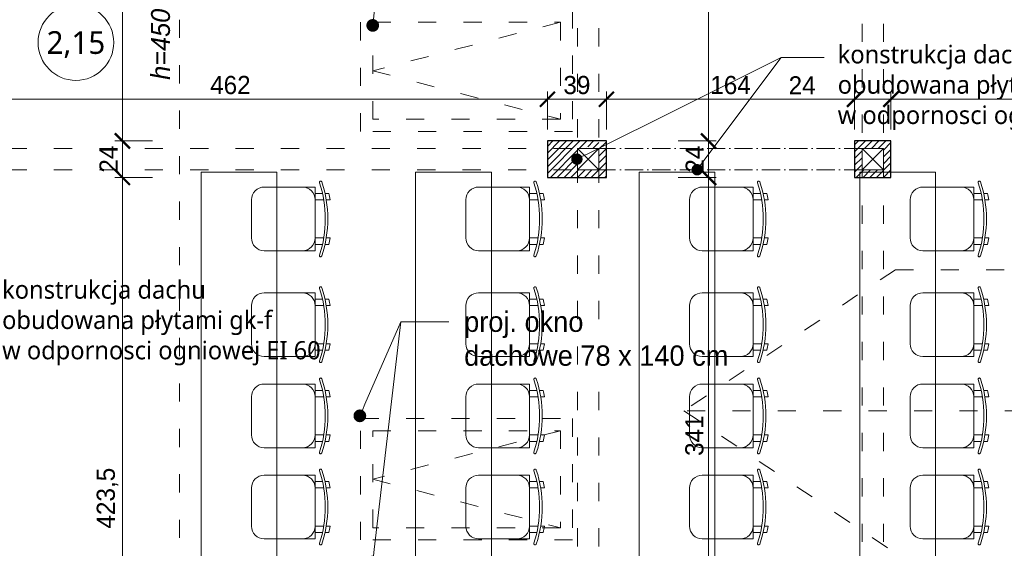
# Model space of a CAD drawing. Header units: millimetres. Extents: x 80301 to 146489, y -78581 to -28273.
# Tile 109 of 135: x 127960 to 128611, y -63374 to -63025. Entities that reach past the tile are written whole.
import ezdxf
from ezdxf import colors
from ezdxf.entities.mleader import LeaderData, LeaderLine
from ezdxf.enums import TextEntityAlignment as Align
from ezdxf.math import Vec2, Vec3

# ---------------------------------------------------------------- set-up
doc = ezdxf.new("R2010")
doc.units = ezdxf.units.MM
doc.linetypes.add('ACAD_ISO03W100', pattern=[30, 12, -18])
doc.linetypes.add('ACAD_ISO10W100', pattern=[18, 12, -3, 0, -3])
doc.layers.get('0').update_dxf_attribs({"lineweight": 0})
for name, color, linetype, lineweight, true_color in [('A-przekrycieram.ART', 7, 'Continuous', 0, 0xffffff), ('siatka konstr..KF', 7, 'ACAD_ISO10W100', 5, 0x999999), ('wypełnienie 2', 7, 'Continuous', 0, 0x363636)]:
    doc.layers.add(name, color=color, linetype=linetype, lineweight=lineweight, true_color=true_color)
for name, color, linetype, lineweight in [('opis..KF', 250, 'Continuous', 15), ('wymiar..KF', 12, 'Continuous', 5), ('ściana pro..KF', 222, 'Continuous', 30), ('ściany ist..KF', 61, 'Continuous', 5)]:
    doc.layers.add(name, color=color, linetype=linetype, lineweight=lineweight)
doc.styles.add('ARCH', font='segoeuil.ttf')
doc.styles.add('kamil', font='GOTHIC.TTF')
doc.dimstyles.new('100..KF', dxfattribs={"dimtxt": 12, "dimasz": 10, "dimexe": 5, "dimexo": 5, "dimgap": 3, "dimtad": 1, "dimdec": 1, "dimrnd": 0.5, "dimtxsty": 'kamil', "dimblk": 'ARCHTICK', "dimcen": 0, "dimclrd": 256, "dimclre": 256, "dimclrt": 256, "dimadec": 0, "dimazin": 0, "dimtfac": 1, "dimtdec": 1, "dimtofl": 0, "dimtmove": 0, "dimatfit": 3, "dimfxl": 10, "dimfxlon": 1, "dimlwd": 0, "dimlwe": 0, "dimarcsym": 0})

# ---------------------------------------------------------------- blocks, each defined once
blk = doc.blocks.new('*U1234')
at = {"layer": 'A-przekrycieram.ART'}
h = blk.add_hatch(color=256, dxfattribs=at)
h.dxf.hatch_style = 1
h.paths.add_polyline_path([(0, 4200), (8500, 4200), (8500, 0), (0, 0)])
h.paths.add_polyline_path([(200, 4100), (8400, 4100), (8400, 100), (200, 100)], flags=16)
blk = doc.blocks.new('krzesło')
for p, q in [((5.74, 41.61), (5.74, 41.61)), ((2.59, 33.47), (0.01, 33.47)), ((9.14, 33.47), (4.31, 33.47)), ((9.14, 37.67), (42.78, 37.67)), ((9.14, -4.37), (9.14, 37.67)), ((1.78, 29.26), (-0.77, 29.26)), ((9.14, 29.26), (3.49, 29.26)), ((51.19, 29.26), (51.19, 4.04)), ((1.78, 4.04), (-0.77, 4.04)), ((9.14, 4.04), (3.49, 4.04)), ((2.59, -0.17), (0.01, -0.17)), ((9.14, -0.17), (4.31, -0.17)), ((42.78, -4.37), (9.14, -4.37)), ((5.74, -8.31), (5.74, -8.31))]:
    blk.add_line(p, q)
for centre, radius, start, end in [((79.11, 16.65), 78.35, 161.83805, 198.16195), ((79.11, 16.65), 76.67, 161.83805, 198.16195), ((5.46, 40.81), 0.841, 71.2164, 161.83805), ((5.46, 40.81), 0.841, 341.83805, 71.2164), ((79.11, 16.65), 80.87, 167.99678, 171.02665), ((17.55, 29.26), 8.41, 90, 180), ((42.78, 29.26), 8.41, 0, 90), ((79.11, 16.65), 80.87, 188.97335, 192.00322), ((17.55, 4.04), 8.41, 180, 270), ((42.78, 4.04), 8.41, 270, 0), ((5.46, -7.51), 0.841, 198.16195, 288.7836), ((5.46, -7.51), 0.841, 288.7836, 18.16195)]:
    blk.add_arc(centre, radius, start, end)
blk = doc.blocks.new('nr pom')
at = {"layer": 'opis..KF', "lineweight": 20}
blk.add_circle((0, 0), 25, dxfattribs=at)
at = {"layer": 'opis..KF', "style": 'ARCH'}
blk.add_attdef('00', text='', height=15, dxfattribs=at).set_placement((0, 0), align=Align.MIDDLE_CENTER)
blk = doc.blocks.new('_Dot')
at = {"color": 0, "linetype": 'ByBlock', "lineweight": -2}
blk.add_line((-0.5, 0), (-1, 0), dxfattribs=at)
at = {"color": 0, "linetype": 'ByBlock', "const_width": 0.5}
blk.add_lwpolyline([(-0.25, 0, 1), (0.25, 0, 1)], format="xyb", close=True, dxfattribs=at)
blk = doc.blocks.new('_ArchTick')
at = {"color": 0, "linetype": 'ByBlock', "const_width": 0.15}
blk.add_lwpolyline([(-0.5, -0.5), (0.5, 0.5)], dxfattribs=at)
blk = doc.blocks.new('*D1327')
at = {"layer": 'Defpoints', "color": 0, "linetype": 'ByBlock', "transparency": 16777216}
for p in [(128027.87, -63128.99), (128308.65, -63128.99), (127992.22, -63552.49)]:
    blk.add_point(p, dxfattribs=at)
at = {"layer": 'wymiar..KF', "linetype": 'Continuous', "lineweight": 0, "transparency": 16777216}
for p, q in [((128047.87, -63128.99), (128022.87, -63128.99)), ((128027.87, -63552.49), (128027.87, -63128.99)), ((128007.87, -63552.49), (128032.87, -63552.49))]:
    blk.add_line(p, q, dxfattribs=at)
at = {"layer": 'wymiar..KF', "linetype": 'ByBlock', "lineweight": 0, "transparency": 16777216, "xscale": 10, "yscale": 10, "zscale": 10}
for p, rotation in [((128027.87, -63128.99), 90), ((128027.87, -63552.49), 270)]:
    blk.add_blockref('_ArchTick', p, dxfattribs=dict(at, rotation=rotation))
at = {"layer": 'wymiar..KF', "linetype": 'ByBlock', "transparency": 16777216, "insert": (128018.01, -63340.74), "char_height": 12, "attachment_point": 5, "rotation": 90, "style": 'kamil'}
blk.add_mtext('423,5', dxfattribs=at)
blk = doc.blocks.new('*D1328')
at = {"layer": 'Defpoints', "color": 0, "linetype": 'ByBlock', "transparency": 16777216}
for p in [(128027.87, -63104.99), (128308.65, -63104.99), (128308.65, -63128.99)]:
    blk.add_point(p, dxfattribs=at)
at = {"layer": 'wymiar..KF', "linetype": 'Continuous', "lineweight": 0, "transparency": 16777216}
for p, q in [((128047.87, -63104.99), (128022.87, -63104.99)), ((128027.87, -63128.99), (128027.87, -63104.99)), ((128047.87, -63128.99), (128022.87, -63128.99))]:
    blk.add_line(p, q, dxfattribs=at)
at = {"layer": 'wymiar..KF', "linetype": 'ByBlock', "lineweight": 0, "transparency": 16777216, "xscale": 10, "yscale": 10, "zscale": 10}
for p, rotation in [((128027.87, -63104.99), 90), ((128027.87, -63128.99), 270)]:
    blk.add_blockref('_ArchTick', p, dxfattribs=dict(at, rotation=rotation))
at = {"layer": 'wymiar..KF', "linetype": 'ByBlock', "transparency": 16777216, "insert": (128018.71, -63116.99), "char_height": 12, "attachment_point": 5, "rotation": 90, "style": 'kamil'}
blk.add_mtext('24', dxfattribs=at)
blk = doc.blocks.new('*D1329')
at = {"layer": 'Defpoints', "color": 0, "linetype": 'ByBlock', "transparency": 16777216}
for p in [(128027.87, -62730.99), (128027.87, -62730.99), (128308.65, -63104.99)]:
    blk.add_point(p, dxfattribs=at)
at = {"layer": 'wymiar..KF', "linetype": 'Continuous', "lineweight": 0, "transparency": 16777216}
for p, q in [((128027.87, -62730.99), (128032.87, -62730.99)), ((128027.87, -63104.99), (128027.87, -62730.99)), ((128047.87, -63104.99), (128022.87, -63104.99))]:
    blk.add_line(p, q, dxfattribs=at)
at = {"layer": 'wymiar..KF', "linetype": 'ByBlock', "lineweight": 0, "transparency": 16777216, "xscale": 10, "yscale": 10, "zscale": 10}
for p, rotation in [((128027.87, -62730.99), 90), ((128027.87, -63104.99), 270)]:
    blk.add_blockref('_ArchTick', p, dxfattribs=dict(at, rotation=rotation))
at = {"layer": 'wymiar..KF', "linetype": 'ByBlock', "transparency": 16777216, "insert": (128018.56, -62917.99), "char_height": 12, "attachment_point": 5, "rotation": 90, "style": 'kamil'}
blk.add_mtext('374', dxfattribs=at)
blk = doc.blocks.new('*D1337')
at = {"layer": 'Defpoints', "color": 0, "linetype": 'ByBlock', "transparency": 16777216}
for p in [(128308.65, -63077.45), (127846.9, -63097.56), (128308.65, -63104.99)]:
    blk.add_point(p, dxfattribs=at)
at = {"layer": 'wymiar..KF', "linetype": 'Continuous', "lineweight": 0, "transparency": 16777216}
for p, q in [((127846.9, -63092.56), (127846.9, -63072.45)), ((128308.65, -63097.45), (128308.65, -63072.45)), ((127846.9, -63077.45), (128308.65, -63077.45))]:
    blk.add_line(p, q, dxfattribs=at)
at = {"layer": 'wymiar..KF', "linetype": 'ByBlock', "lineweight": 0, "transparency": 16777216, "xscale": 10, "yscale": 10, "zscale": 10, "rotation": 180}
blk.add_blockref('_ArchTick', (127846.9, -63077.45), dxfattribs=at)
at = {"layer": 'wymiar..KF', "linetype": 'ByBlock', "lineweight": 0, "transparency": 16777216, "xscale": 10, "yscale": 10, "zscale": 10}
blk.add_blockref('_ArchTick', (128308.65, -63077.45), dxfattribs=at)
at = {"layer": 'wymiar..KF', "linetype": 'ByBlock', "transparency": 16777216, "insert": (128099.22, -63068.15), "char_height": 12, "attachment_point": 5, "style": 'kamil'}
blk.add_mtext('462', dxfattribs=at)
blk = doc.blocks.new('*D1338')
at = {"layer": 'Defpoints', "color": 0, "linetype": 'ByBlock', "transparency": 16777216}
for p in [(128347.65, -63077.45), (128308.65, -63104.99), (128347.65, -63116.99)]:
    blk.add_point(p, dxfattribs=at)
at = {"layer": 'wymiar..KF', "linetype": 'Continuous', "lineweight": 0, "transparency": 16777216}
for p, q in [((128308.65, -63097.45), (128308.65, -63072.45)), ((128347.65, -63097.45), (128347.65, -63072.45)), ((128308.65, -63077.45), (128347.65, -63077.45))]:
    blk.add_line(p, q, dxfattribs=at)
at = {"layer": 'wymiar..KF', "linetype": 'ByBlock', "lineweight": 0, "transparency": 16777216, "xscale": 10, "yscale": 10, "zscale": 10, "rotation": 180}
blk.add_blockref('_ArchTick', (128308.65, -63077.45), dxfattribs=at)
at = {"layer": 'wymiar..KF', "linetype": 'ByBlock', "lineweight": 0, "transparency": 16777216, "xscale": 10, "yscale": 10, "zscale": 10}
blk.add_blockref('_ArchTick', (128347.65, -63077.45), dxfattribs=at)
at = {"layer": 'wymiar..KF', "linetype": 'ByBlock', "transparency": 16777216, "insert": (128328.15, -63068.15), "char_height": 12, "attachment_point": 5, "style": 'kamil'}
blk.add_mtext('39', dxfattribs=at)
blk = doc.blocks.new('*D1339')
at = {"layer": 'Defpoints', "color": 0, "linetype": 'ByBlock', "transparency": 16777216}
for p in [(128511.65, -63077.45), (128347.65, -63116.99), (128511.65, -63116.99)]:
    blk.add_point(p, dxfattribs=at)
at = {"layer": 'wymiar..KF', "linetype": 'Continuous', "lineweight": 0, "transparency": 16777216}
for p, q in [((128347.65, -63097.45), (128347.65, -63072.45)), ((128511.65, -63097.45), (128511.65, -63072.45)), ((128347.65, -63077.45), (128511.65, -63077.45))]:
    blk.add_line(p, q, dxfattribs=at)
at = {"layer": 'wymiar..KF', "linetype": 'ByBlock', "lineweight": 0, "transparency": 16777216, "xscale": 10, "yscale": 10, "zscale": 10, "rotation": 180}
blk.add_blockref('_ArchTick', (128347.65, -63077.45), dxfattribs=at)
at = {"layer": 'wymiar..KF', "linetype": 'ByBlock', "lineweight": 0, "transparency": 16777216, "xscale": 10, "yscale": 10, "zscale": 10}
blk.add_blockref('_ArchTick', (128511.65, -63077.45), dxfattribs=at)
at = {"layer": 'wymiar..KF', "linetype": 'ByBlock', "transparency": 16777216, "insert": (128429.65, -63068.15), "char_height": 12, "attachment_point": 5, "style": 'kamil'}
blk.add_mtext('164', dxfattribs=at)
blk = doc.blocks.new('*D1340')
at = {"layer": 'Defpoints', "color": 0, "linetype": 'ByBlock', "transparency": 16777216}
for p in [(128535.65, -63077.45), (128511.65, -63116.99), (128535.65, -63116.99)]:
    blk.add_point(p, dxfattribs=at)
at = {"layer": 'wymiar..KF', "linetype": 'Continuous', "lineweight": 0, "transparency": 16777216}
for p, q in [((128511.65, -63097.45), (128511.65, -63072.45)), ((128535.65, -63097.45), (128535.65, -63072.45)), ((128465.16, -63077.45), (128511.65, -63077.45)), ((128511.65, -63077.45), (128535.65, -63077.45))]:
    blk.add_line(p, q, dxfattribs=at)
at = {"layer": 'wymiar..KF', "linetype": 'ByBlock', "lineweight": 0, "transparency": 16777216, "xscale": 10, "yscale": 10, "zscale": 10, "rotation": 180}
blk.add_blockref('_ArchTick', (128511.65, -63077.45), dxfattribs=at)
at = {"layer": 'wymiar..KF', "linetype": 'ByBlock', "lineweight": 0, "transparency": 16777216, "xscale": 10, "yscale": 10, "zscale": 10}
blk.add_blockref('_ArchTick', (128535.65, -63077.45), dxfattribs=at)
at = {"layer": 'wymiar..KF', "linetype": 'ByBlock', "transparency": 16777216, "insert": (128476.95, -63068.3), "char_height": 12, "attachment_point": 5, "style": 'kamil'}
blk.add_mtext('24', dxfattribs=at)
blk = doc.blocks.new('*D1341')
at = {"layer": 'Defpoints', "color": 0, "linetype": 'ByBlock', "transparency": 16777216}
for p in [(128922.9, -63077.45), (128922.9, -63086.54), (128535.65, -63116.99)]:
    blk.add_point(p, dxfattribs=at)
at = {"layer": 'wymiar..KF', "linetype": 'Continuous', "lineweight": 0, "transparency": 16777216}
for p, q in [((128535.65, -63097.45), (128535.65, -63072.45)), ((128922.9, -63081.54), (128922.9, -63072.45)), ((128535.65, -63077.45), (128922.9, -63077.45))]:
    blk.add_line(p, q, dxfattribs=at)
at = {"layer": 'wymiar..KF', "linetype": 'ByBlock', "lineweight": 0, "transparency": 16777216, "xscale": 10, "yscale": 10, "zscale": 10, "rotation": 180}
blk.add_blockref('_ArchTick', (128535.65, -63077.45), dxfattribs=at)
at = {"layer": 'wymiar..KF', "linetype": 'ByBlock', "lineweight": 0, "transparency": 16777216, "xscale": 10, "yscale": 10, "zscale": 10}
blk.add_blockref('_ArchTick', (128922.9, -63077.45), dxfattribs=at)
at = {"layer": 'wymiar..KF', "linetype": 'ByBlock', "transparency": 16777216, "insert": (128729.28, -63067.6), "char_height": 12, "attachment_point": 5, "style": 'kamil'}
blk.add_mtext('387,5', dxfattribs=at)
blk = doc.blocks.new('*D1355')
at = {"layer": 'Defpoints', "color": 0, "linetype": 'ByBlock', "transparency": 16777216}
for p in [(128347.65, -63128.99), (128415.11, -63128.99), (128415.11, -63469.99)]:
    blk.add_point(p, dxfattribs=at)
at = {"layer": 'wymiar..KF', "linetype": 'Continuous', "lineweight": 0, "transparency": 16777216}
for p, q in [((128395.11, -63128.99), (128420.11, -63128.99)), ((128415.11, -63469.99), (128415.11, -63128.99)), ((128415.11, -63469.99), (128420.11, -63469.99))]:
    blk.add_line(p, q, dxfattribs=at)
at = {"layer": 'wymiar..KF', "linetype": 'ByBlock', "lineweight": 0, "transparency": 16777216, "xscale": 10, "yscale": 10, "zscale": 10}
for p, rotation in [((128415.11, -63128.99), 90), ((128415.11, -63469.99), 270)]:
    blk.add_blockref('_ArchTick', p, dxfattribs=dict(at, rotation=rotation))
at = {"layer": 'wymiar..KF', "linetype": 'ByBlock', "transparency": 16777216, "insert": (128405.81, -63299.49), "char_height": 12, "attachment_point": 5, "rotation": 90, "style": 'kamil'}
blk.add_mtext('341', dxfattribs=at)
blk = doc.blocks.new('*D1356')
at = {"layer": 'Defpoints', "color": 0, "linetype": 'ByBlock', "transparency": 16777216}
for p in [(128308.65, -63104.99), (128415.11, -63104.99), (128347.65, -63128.99)]:
    blk.add_point(p, dxfattribs=at)
at = {"layer": 'wymiar..KF', "linetype": 'Continuous', "lineweight": 0, "transparency": 16777216}
for p, q in [((128395.11, -63104.99), (128420.11, -63104.99)), ((128415.11, -63128.99), (128415.11, -63104.99)), ((128395.11, -63128.99), (128420.11, -63128.99))]:
    blk.add_line(p, q, dxfattribs=at)
at = {"layer": 'wymiar..KF', "linetype": 'ByBlock', "lineweight": 0, "transparency": 16777216, "xscale": 10, "yscale": 10, "zscale": 10}
for p, rotation in [((128415.11, -63104.99), 90), ((128415.11, -63128.99), 270)]:
    blk.add_blockref('_ArchTick', p, dxfattribs=dict(at, rotation=rotation))
at = {"layer": 'wymiar..KF', "linetype": 'ByBlock', "transparency": 16777216, "insert": (128405.96, -63116.99), "char_height": 12, "attachment_point": 5, "rotation": 90, "style": 'kamil'}
blk.add_mtext('24', dxfattribs=at)
blk = doc.blocks.new('*D1357')
at = {"layer": 'Defpoints', "color": 0, "linetype": 'ByBlock', "transparency": 16777216}
for p in [(128347.65, -62756.99), (128415.11, -62756.99), (128308.65, -63104.99)]:
    blk.add_point(p, dxfattribs=at)
at = {"layer": 'wymiar..KF', "linetype": 'Continuous', "lineweight": 0, "transparency": 16777216}
for p, q in [((128395.11, -62756.99), (128420.11, -62756.99)), ((128415.11, -63104.99), (128415.11, -62756.99)), ((128395.11, -63104.99), (128420.11, -63104.99))]:
    blk.add_line(p, q, dxfattribs=at)
at = {"layer": 'wymiar..KF', "linetype": 'ByBlock', "lineweight": 0, "transparency": 16777216, "xscale": 10, "yscale": 10, "zscale": 10}
for p, rotation in [((128415.11, -62756.99), 90), ((128415.11, -63104.99), 270)]:
    blk.add_blockref('_ArchTick', p, dxfattribs=dict(at, rotation=rotation))
at = {"layer": 'wymiar..KF', "linetype": 'ByBlock', "transparency": 16777216, "insert": (128405.81, -62930.99), "char_height": 12, "attachment_point": 5, "rotation": 90, "style": 'kamil'}
blk.add_mtext('348', dxfattribs=at)

msp = doc.modelspace()

# ---------------------------------------------------------------- hatches: boundary and pattern name
at = {"layer": 'wypełnienie 2', "linetype": 'ByBlock', "transparency": 33554595}
h = msp.add_hatch(dxfattribs=at)
h.set_pattern_fill('ANSI31', color=256)
h.set_pattern_definition([(45, (-308.0725, -28536.048), (-2.24506403, 2.24506403), [])])
h.paths.add_polyline_path([(128328.65, -63104.99), (128308.65, -63104.99), (128308.65, -63109.99), (128328.65, -63109.99)])
h.paths.add_polyline_path([(128328.65, -63109.99), (128308.65, -63109.99), (128308.65, -63123.99), (128328.65, -63123.99)])
h.paths.add_polyline_path([(128328.65, -63123.99), (128308.65, -63123.99), (128308.65, -63128.99), (128328.65, -63128.99)])
h.paths.add_polyline_path([(128342.65, -63123.99), (128328.65, -63123.99), (128328.65, -63128.99), (128342.65, -63128.99)])
h.paths.add_polyline_path([(128347.65, -63123.99), (128342.65, -63123.99), (128342.65, -63128.99), (128347.65, -63128.99)])
h.paths.add_polyline_path([(128347.65, -63109.99), (128342.65, -63109.99), (128342.65, -63123.99), (128347.65, -63123.99)])
h.paths.add_polyline_path([(128347.65, -63104.99), (128346.24, -63104.99), (128342.65, -63106.69), (128342.65, -63109.99), (128347.65, -63109.99)])
h.paths.add_polyline_path([(128342.65, -63104.99), (128328.65, -63104.99), (128328.65, -63109.99), (128334.4, -63109.99, -0.800544), (128336.78, -63109.46, -0.110776), (128336.9, -63109.99), (128342.65, -63109.99)])
h.paths.add_polyline_path([(128535.65, -63104.99), (128530.65, -63104.99), (128530.65, -63125.55), (128535.65, -63125.55)])
h.paths.add_polyline_path([(128535.65, -63125.55), (128530.65, -63125.55), (128530.65, -63128.99), (128535.65, -63128.99)])
h.paths.add_polyline_path([(128530.65, -63125.55), (128516.65, -63125.55), (128516.65, -63128.99), (128530.65, -63128.99)])
h.paths.add_polyline_path([(128530.65, -63123.99), (128516.65, -63123.99), (128516.65, -63125.55), (128530.65, -63125.55)])
h.paths.add_polyline_path([(128516.65, -63125.55), (128515.14, -63125.55), (128515.14, -63128.99), (128516.65, -63128.99)], flags=17)
h.paths.add_polyline_path([(128515.14, -63125.55), (128516.65, -63125.55), (128516.65, -63123.99), (128511.65, -63123.99), (128511.65, -63128.99), (128515.14, -63128.99)])
h.paths.add_polyline_path([(128516.65, -63109.99), (128511.65, -63109.99), (128511.65, -63123.99), (128516.65, -63123.99)])
h.paths.add_polyline_path([(128516.65, -63104.99), (128511.65, -63104.99), (128511.65, -63109.99), (128516.65, -63109.99)])
h.paths.add_polyline_path([(128530.65, -63104.99), (128516.65, -63104.99), (128516.65, -63109.99), (128530.65, -63109.99)])

# ---------------------------------------------------------------- linework, layer by layer
at = {"linetype": 'ACAD_ISO03W100'}
for p, q in [((128065.65, -62604.99), (128065.65, -65213.49)), ((128328.65, -64122.6), (128328.65, -62730.99)), ((128342.65, -64122.6), (128342.65, -62730.99)), ((128516.65, -64749.6), (128516.65, -62730.99)), ((128530.65, -64749.6), (128530.65, -62730.99)), ((128317.26, -63026.67), (128193.26, -63058.67)), ((128193.26, -63058.67), (128317.26, -63090.67)), ((127802.65, -63109.99), (128328.65, -63109.99)), ((127802.65, -63123.99), (128328.65, -63123.99)), ((128538.53, -63189.99), (128398.9, -63282.99)), ((128538.53, -63189.99), (128922.9, -63189.99)), ((128922.9, -63282.99), (128398.9, -63282.99)), ((128398.9, -63282.99), (128538.53, -63376.99)), ((128317.26, -63296.26), (128193.26, -63328.26)), ((128193.26, -63328.26), (128317.26, -63360.26))]:
    msp.add_line(p, q, dxfattribs=at)
for points in [[(128185.26, -63098.67), (128185.26, -63018.67), (128325.26, -63018.67), (128325.26, -63098.67)], [(128193.26, -63090.67), (128193.26, -63026.67), (128317.26, -63026.67), (128317.26, -63090.67)], [(128185.26, -63368.26), (128185.26, -63288.26), (128325.26, -63288.26), (128325.26, -63368.26)], [(128193.26, -63360.26), (128193.26, -63296.26), (128317.26, -63296.26), (128317.26, -63360.26)]]:
    msp.add_lwpolyline(points, close=True, dxfattribs=at)
for points in [[(128079.98, -63125.55), (128129.98, -63125.55), (128129.98, -63380.55), (128079.98, -63380.55)], [(128221.62, -63125.55), (128271.62, -63125.55), (128271.62, -63380.55), (128221.62, -63380.55)], [(128369.37, -63125.55), (128419.37, -63125.55), (128419.37, -63380.55), (128369.37, -63380.55)], [(128515.14, -63125.55), (128565.14, -63125.55), (128565.14, -63380.55), (128515.14, -63380.55)]]:
    msp.add_lwpolyline(points, close=True)
at = {"layer": 'siatka konstr..KF', "color": 18, "lineweight": 9, "true_color": 0x000000}
for p, q in [((128516.65, -63109.99), (128342.65, -63109.99)), ((128516.65, -63123.99), (128342.65, -63123.99))]:
    msp.add_line(p, q, dxfattribs=at)
at = {"layer": 'ściana pro..KF', "linetype": 'ByBlock'}
for points in [[(128308.65, -63128.99), (128347.65, -63128.99), (128347.65, -63104.99), (128308.65, -63104.99)], [(128511.65, -63128.99), (128535.65, -63128.99), (128535.65, -63104.99), (128511.65, -63104.99)]]:
    msp.add_lwpolyline(points, close=True, dxfattribs=at)
at = {"layer": 'ściany ist..KF', "linetype": 'ByBlock'}
for p, q in [((128328.65, -63109.99), (128342.65, -63123.99)), ((128328.65, -63123.99), (128342.65, -63109.99)), ((128516.65, -63109.99), (128530.65, -63123.99)), ((128516.65, -63123.99), (128530.65, -63109.99))]:
    msp.add_line(p, q, dxfattribs=at)
for points in [[(128328.65, -63109.99), (128342.65, -63109.99), (128342.65, -63123.99), (128328.65, -63123.99), (128328.65, -63109.99)], [(128516.65, -63109.99), (128530.65, -63109.99), (128530.65, -63123.99), (128516.65, -63123.99), (128516.65, -63109.99)]]:
    msp.add_lwpolyline(points, dxfattribs=at)
for points in [[(128342.65, -63123.99), (128328.65, -63123.99), (128328.65, -63109.99), (128342.65, -63109.99)], [(128530.65, -63109.99), (128516.65, -63109.99), (128516.65, -63123.99), (128530.65, -63123.99)]]:
    msp.add_lwpolyline(points, close=True, dxfattribs=at)

# ---------------------------------------------------------------- block references
msp.add_blockref('*U1234', (122274.45, -66535.84))
at = {"rotation": 179.9999999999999}
for p in [(128164.34, -63139.76), (128305.98, -63139.76), (128453.73, -63139.76), (128599.5, -63139.76), (128164.34, -63209.59), (128305.98, -63209.59), (128453.73, -63209.59), (128599.5, -63209.59), (128164.34, -63269.76), (128305.98, -63269.76), (128453.73, -63269.76), (128599.5, -63269.76), (128164.34, -63329.94), (128305.98, -63329.94), (128453.73, -63329.94), (128599.5, -63329.94)]:
    msp.add_blockref('krzesło', p, dxfattribs=at)
at = {"layer": 'opis..KF', "color": 30}
msp.add_blockref('nr pom', (127997.15, -63040.03), dxfattribs=at).add_auto_attribs({'00': '2,15'})

# ---------------------------------------------------------------- texts
at = {"layer": 'opis..KF', "insert": (128053.14, -63041.19), "char_height": 12.48, "attachment_point": 5, "rotation": 90, "style": 'ARCH'}
msp.add_mtext_dynamic_manual_height_columns('{\\fCentury Gothic|b0|i1|c238|p34;h=450}', width=156.7001, gutter_width=70, heights=[0], dxfattribs=at)

# ---------------------------------------------------------------- dimensions: what is measured, and where the dimension line sits
at = {"layer": 'wymiar..KF', "linetype": 'ByBlock'}
for base, p1, p2, picture, middle in [((128027.87, -62730.99), (128308.65, -63104.99), (128027.87, -62730.99), '*D1329', (128018.56, -62917.99)), ((128415.11, -62756.99), (128308.65, -63104.99), (128347.65, -62756.99), '*D1357', (128405.81, -62930.99)), ((128027.87, -63104.99), (128308.65, -63128.99), (128308.65, -63104.99), '*D1328', (128018.71, -63116.99)), ((128415.11, -63104.99), (128347.65, -63128.99), (128308.65, -63104.99), '*D1356', (128405.96, -63116.99)), ((128027.87, -63128.99), (127992.22, -63552.49), (128308.65, -63128.99), '*D1327', (128018.01, -63340.74)), ((128415.11, -63128.99), (128415.11, -63469.99), (128347.65, -63128.99), '*D1355', (128405.81, -63299.49))]:
    dim = msp.add_linear_dim(base=base, p1=p1, p2=p2, angle=90, dimstyle='100..KF', override={"dimtmove": 1, "dimfxl": 20}, dxfattribs=at)
    dim.commit()
    dim.dimension.update_dxf_attribs({"geometry": picture, "text_midpoint": middle})
for base, p1, p2, picture, middle in [((128308.65081421, -63077.44830887), (127846.90081421, -63097.55846848), (128308.65081421, -63104.99413312), '*D1337', (128099.21678968, -63077.44830887)), ((128535.65, -63077.45), (128511.65, -63116.99), (128535.65, -63116.99), '*D1340', (128476.95, -63077.45))]:
    dim = msp.add_linear_dim(base=base, p1=p1, p2=p2, dimstyle='100..KF', override={"dimtmove": 1, "dimfxl": 20}, dxfattribs=at)
    dim.commit()
    dim.dimension.update_dxf_attribs({"geometry": picture, "text_midpoint": middle, "dimtype": 160})
for base, p1, p2, picture, middle in [((128347.65, -63077.45), (128308.65, -63104.99), (128347.65, -63116.99), '*D1338', (128328.15, -63068.15)), ((128511.65, -63077.45), (128347.65, -63116.99), (128511.65, -63116.99), '*D1339', (128429.65, -63068.15)), ((128922.90081421, -63077.44830887), (128535.65081421, -63116.99413312), (128922.90081421, -63086.53954725), '*D1341', (128729.27581421, -63067.59582757))]:
    dim = msp.add_linear_dim(base=base, p1=p1, p2=p2, dimstyle='100..KF', override={"dimtmove": 1, "dimfxl": 20}, dxfattribs=at)
    dim.commit()
    dim.dimension.update_dxf_attribs({"geometry": picture, "text_midpoint": middle})

# ---------------------------------------------------------------- leaders
at = {"layer": 'opis..KF', "lineweight": 9}
ml = msp.add_multileader_mtext('Standard', dxfattribs=at)
ml.set_content(' ', color=256, style='ARCH')
ml.set_leader_properties(color=256, linetype='ByLayer', lineweight=-1)
ml.set_arrow_properties(name='DOT')
ml.build(insert=Vec2(0, 0))
ml.multileader.update_dxf_attribs({"dogleg_length": 31.74, "arrow_head_size": 8.39})
ctx = ml.context
ctx.base_point, ctx.char_height, ctx.arrow_head_size, ctx.landing_gap_size, ctx.plane_origin = Vec3(128243.6, -62870.3), 13.42, 8.39, 10.06, Vec3(127557.07, -62933.88)
notes = []
notes.append((ctx, [(1, (1, 1, 0), (128211.86, -62870.3), (1, 0), 31.74, [(0, [(128193.26, -63028.73)], 0, [])])]))
ctx.mtext.insert, ctx.mtext.width, ctx.mtext.flow_direction = Vec3(128253.66, -62863.59), 152.5547, 5
ml = msp.add_multileader_mtext('Standard', dxfattribs=at)
ml.set_content(' ', color=256, style='ARCH')
ml.set_leader_properties(color=256, linetype='ByLayer', lineweight=-1)
ml.set_arrow_properties(name='DOT')
ml.build(insert=Vec2(0, 0))
ml.multileader.update_dxf_attribs({"arrow_head_size": 7.5})
ctx = ml.context
ctx.base_point, ctx.char_height, ctx.arrow_head_size, ctx.landing_gap_size, ctx.plane_origin = Vec3(128488.74, -63049.81), 12, 7.5, 9, Vec3(127480.87, -63145.18)
notes.append((ctx, [(1, (1, 1, 0), (128463.06, -63049.81), (1, 0), 25.68, [(0, [(128328.15, -63116.99)], 0, [])])]))
ctx.mtext.insert, ctx.mtext.width, ctx.mtext.flow_direction = Vec3(128497.74, -63043.81), 228.832, 5
ml = msp.add_multileader_mtext('Standard', dxfattribs=at)
ml.set_content('konstrukcja dachu\\Pobudowana płytami gk-f\\Pw odpornosci ogniowej EI 60', color=256, style='ARCH')
ml.set_leader_properties(color=256, linetype='ByLayer', lineweight=-1)
ml.set_arrow_properties(name='DOT')
ml.build(insert=Vec2(0, 0))
ml.multileader.update_dxf_attribs({"arrow_head_size": 7.5})
ctx = ml.context
ctx.base_point, ctx.char_height, ctx.arrow_head_size, ctx.landing_gap_size, ctx.plane_origin = Vec3(128491.45, -63049.81), 12, 7.5, 9, Vec3(127480.87, -63145.18)
notes.append((ctx, [(1, (1, 1, 0), (128463.06, -63049.81), (1, 0), 28.39, [(0, [(128407.63, -63123.99)], 0, [])])]))
ctx.mtext.insert, ctx.mtext.flow_direction = Vec3(128500.45, -63041.8), 5
ml = msp.add_multileader_mtext('Standard', dxfattribs=at)
ml.set_content('konstrukcja dachu\\Pobudowana płytami gk-f\\Pw odpornosci ogniowej EI 60', color=256, style='ARCH')
ml.set_leader_properties(color=256, linetype='ByLayer', lineweight=-1)
ml.set_arrow_properties(name='DOT')
ml.build(insert=Vec2(0, 0))
ml.multileader.update_dxf_attribs({"arrow_head_size": 7.5})
ctx = ml.context
ctx.base_point, ctx.char_height, ctx.arrow_head_size, ctx.landing_gap_size, ctx.plane_origin = Vec3(127939.41, -63205.09), 12, 7.5, 9, Vec3(126928.84, -63300.47)
notes.append((ctx, [(1, (1, 1, 0), (127911.02, -63205.09), (1, 0), 28.39, [(0, [(127879.37, -63123.99)], 0, [])])]))
ctx.mtext.insert, ctx.mtext.flow_direction = Vec3(127948.41, -63197.08), 5
ml = msp.add_multileader_mtext('Standard', dxfattribs=at)
ml.set_content('{\\fCentury Gothic|b0|i0|c238|p34;proj. okno \\Pdachowe 78 x 140 cm}', color=256, style='ARCH')
ml.set_leader_properties(color=256, linetype='ByLayer', lineweight=-1)
ml.set_arrow_properties(name='DOT')
ml.build(insert=Vec2(0, 0))
ml.multileader.update_dxf_attribs({"dogleg_length": 31.74, "arrow_head_size": 8.39})
ctx = ml.context
ctx.base_point, ctx.char_height, ctx.arrow_head_size, ctx.landing_gap_size, ctx.plane_origin = Vec3(128243.6, -63224.45), 13.4164, 8.39, 10.06, Vec3(128557.08, -63140.62)
notes.append((ctx, [(1, (1, 1, 0), (128211.86, -63224.45), (1, 0), 31.74, [(0, [(128184.75, -63286.39)], 0, [])])]))
ctx.mtext.insert, ctx.mtext.flow_direction = Vec3(128253.66, -63217.57), 5
ml = msp.add_multileader_mtext('Standard', dxfattribs=at)
ml.set_content(' ', color=256, style='ARCH')
ml.set_leader_properties(color=256, linetype='ByLayer', lineweight=-1)
ml.set_arrow_properties(name='DOT')
ml.build(insert=Vec2(0, 0))
ml.multileader.update_dxf_attribs({"dogleg_length": 31.74, "arrow_head_size": 8.39})
ctx = ml.context
ctx.base_point, ctx.char_height, ctx.arrow_head_size, ctx.landing_gap_size, ctx.plane_origin = Vec3(128243.6, -63224.45), 13.42, 8.39, 10.06, Vec3(127557.07, -63288.03)
notes.append((ctx, [(1, (1, 1, 0), (128211.86, -63224.45), (1, 0), 31.74, [(0, [(128193.26, -63382.88)], 0, [])])]))
ctx.mtext.insert, ctx.mtext.width, ctx.mtext.flow_direction = Vec3(128253.66, -63217.74), 152.5547, 5
for ctx, leaders in notes:
    for number, flags, end, landing, length, lines in leaders:
        leader = LeaderData()
        leader.index, (leader.has_last_leader_line, leader.has_dogleg_vector, leader.attachment_direction) = number, flags
        leader.last_leader_point, leader.dogleg_vector, leader.dogleg_length = Vec3(end), Vec3(landing), length
        for number, points, colour, breaks in lines:
            line = LeaderLine()
            line.index, line.vertices, line.color, line.breaks = number, Vec3.list(points), colors.encode_raw_color(colour), breaks
            leader.lines.append(line)
        ctx.leaders.append(leader)

doc.saveas('drawing.dxf')
